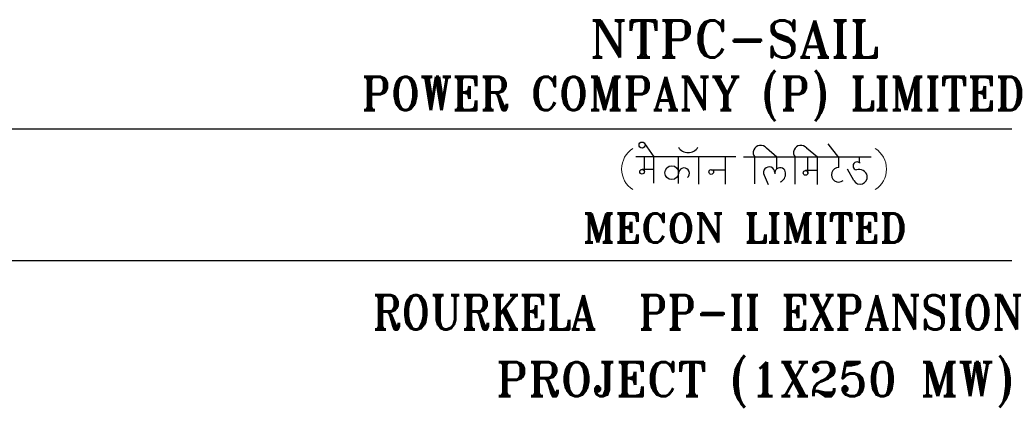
# Model space of a CAD drawing. Extents: x 18893 to 3351893, y -610358 to 406739.
# Tile 18 of 256: x 188005 to 205674, y 65538 to 72458. Entities that reach past the tile are written whole.
import ezdxf

# ---------------------------------------------------------------- set-up
doc = ezdxf.new("R2010")
doc.units = 0
doc.header["$LTSCALE"] = 800
doc.header["$MEASUREMENT"] = 0
doc.linetypes.add('0', pattern=[0])
doc.linetypes.add('CONTINOUS', pattern=[0])
doc.layers.get('0').update_dxf_attribs({"linetype": 'CONTINUOUS'})
doc.layers.add('1', color=1, linetype='CONTINUOUS')
doc.styles.add('ROMANT', font='romant')

# ---------------------------------------------------------------- blocks, each defined once
blk = doc.blocks.new('A$C731D3036')
for p, q in [((-593.64, 230.66), (-26.68, 230.66)), ((-593.64, 195.66), (-26.68, 195.66))]:
    blk.add_line(p, q)
at = {"color": 7, "linetype": '0'}
for p, q in [((-269.11, 226.81), (-266.61, 223.21)), ((-233.94, 223.13), (-236.69, 225.54)), ((-223.14, 223.13), (-225.99, 225.52)), ((-217.39, 223.04), (-220.23, 226.71)), ((-244.82, 223.23), (-271.41, 223.23)), ((-269.15, 219.28), (-269.15, 223.21)), ((-266.61, 216.18), (-266.61, 223.21)), ((-260.1, 216.09), (-260.07, 223.21)), ((-254.69, 215.93), (-254.69, 223.23)), ((-247.55, 215.93), (-247.55, 223.23)), ((-208.85, 223.13), (-242.79, 223.13)), ((-239.78, 216.02), (-239.78, 223.13)), ((-233.94, 220.04), (-233.94, 223.13)), ((-229.02, 215.93), (-229.02, 223.13)), ((-225.68, 218.92), (-225.68, 223.13)), ((-223.14, 215.85), (-223.14, 223.13)), ((-217.41, 220.37), (-217.41, 223.13)), ((-211.96, 221.65), (-211.96, 223.11)), ((-211.78, 221.65), (-211.96, 221.65)), ((-266.61, 219.89), (-269.77, 219.89)), ((-251.38, 219.8), (-247.55, 219.8)), ((-237.3, 218.33), (-236.27, 215.83)), ((-223.14, 219.56), (-226.26, 219.56)), ((-213.41, 216.93), (-215.13, 219.93))]:
    blk.add_line(p, q, dxfattribs=at)
for centre, radius in [((-269.78, 226.35), 0.805), ((-261.88, 219), 1.84), ((-269.77, 219.27), 0.626), ((-251.37, 219.2), 0.635), ((-226.29, 218.94), 0.626)]:
    blk.add_circle(centre, radius, dxfattribs=at)
at = {"linetype": 'Continuous', "lineweight": 0, "ltscale": 10000}
for centre, start, end in [((-268.69, 219.98), 122.6632, 237.3368), ((-211.28, 219.98), 302.663, 57.337)]:
    blk.add_arc(centre, 6.52, start, end, dxfattribs=at)
at = {"color": 7}
blk.add_arc((-257.51, 227.45), 3.1, 212.732, 327.268, dxfattribs=at)
at = {"color": 7, "linetype": '0'}
for centre, radius, start, end in [((-238.24, 224.33), 1.96, 38.0114, 218.012), ((-227.53, 224.32), 1.96, 38.0114, 218.012), ((-258.59, 218.84), 1.44, 306.8343, 169.1555), ((-235.97, 219.04), 1.5, 359.0079, 208.1107), ((-233.04, 218.89), 1.43, 1.8057, 188.9062), ((-217.45, 218.44), 1.93, 88.6898, 308.406), ((-212.6, 220.81), 1.06, 53.3168, 262.0685), ((-233.87, 218.66), 2.27, 290.5819, 6.8676), ((-211.76, 217.86), 1.9, 209.4555, 8.275), ((-212.07, 217.61), 2.26, 13.5209, 107.5128)]:
    blk.add_arc(centre, radius, start, end, dxfattribs=at)
at = {"layer": '1', "color": 7, "style": 'ROMANT', "width": 1}
for s, height, p in [('NTPC-SAIL', 9.838, (-283.73, 249.69)), ('POWER COMPANY (P) LIMITED', 8.8542, (-344.49, 235.67)), ('MECON LIMITED', 7.7078, (-285.53, 200.4)), ('ROURKELA  PP-II EXPANSION', 9.0812, (-341.53, 177.3)), ('PROJECT (1X250 MW)', 9.0812, (-308.62, 159.55))]:
    blk.add_text(s, height=height, dxfattribs=at).set_placement(p)

msp = doc.modelspace()

# ---------------------------------------------------------------- block references
at = {"color": 1, "linetype": 'CONTINOUS', "lineweight": 15, "xscale": 67.46500254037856, "yscale": 67.46500254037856, "zscale": 67.46500254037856}
msp.add_blockref('A$C731D3036', (217374.11, 54937.17), dxfattribs=at)

doc.saveas('drawing.dxf')
